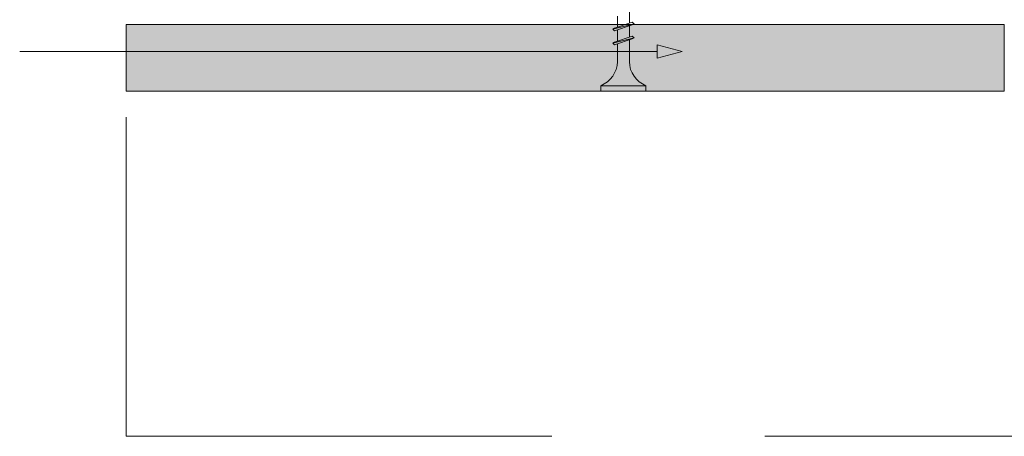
# Paper-space layout 'AD-02 DETAL MONTAŻU DRZWI' of a CAD drawing. Header units: millimetres. Extents: x 0 to 594, y 0 to 550.
# Tile 71 of 99: x 94 to 131, y 457 to 473. Entities that reach past the tile are written whole.
import ezdxf
from ezdxf.xclip import XClip

# ---------------------------------------------------------------- set-up
doc = ezdxf.new("R2010")
doc.units = ezdxf.units.MM
doc.header["$MEASUREMENT"] = 0
doc.header["$XCLIPFRAME"] = 0
doc.linetypes.add('przerywama detal', pattern=[120, 80, -40])
doc.layers.add('A_stolarka', color=7, linetype='Continuous')
for name, color, linetype, lineweight, true_color in [('A_stolarka_Nr_pióra__10', 7, 'Continuous', 13, 0x4b4b4b), ('A_stolarka_Nr_pióra__170', 7, 'Continuous', 5, 0x1c1c1c), ('A_stolarka_Nr_pióra__4', 7, 'Continuous', 18, 0x4b4b4b), ('A_stolarka_Nr_pióra__7', 7, 'Continuous', 18, 0x171717)]:
    doc.layers.add(name, color=color, linetype=linetype, lineweight=lineweight, true_color=true_color)
doc.layers.add('A_stolarka_Nr_pióra__2', color=8, linetype='Continuous', lineweight=13)

# ---------------------------------------------------------------- blocks, each defined once
blk = doc.blocks.new('Rysunek_1_1', base_point=(-46422.798, -26825.258))
at = {"layer": 'A_stolarka', "linetype": 'Continuous', "lineweight": 0, "true_color": 0x4b4b4b}
h = blk.add_hatch(dxfattribs=at)
h.set_pattern_fill('plaster_0001', color=251, style=0, pattern_type=2)
h.set_pattern_definition([(0, (-46422.7975, -26825.25806), (0, 0.3519527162), [0, -0.2031999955]), (0, (-46422.6959, -26825.08208), (0, 0.3519527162), [0, -0.2031999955])])
h.paths.add_polyline_path([(97.585, 472.571), (97.585, 470.071), (130.586, 470.071), (130.586, 472.571)])
at = {"layer": 'A_stolarka_Nr_pióra__10', "color": 251, "linetype": 'przerywama detal', "lineweight": 13, "ltscale": 0.2, "true_color": 0x4b4b4b}
for p, q in [((97.585, 517.094), (97.585, 457.094)), ((97.585, 457.094), (177.585, 457.094))]:
    blk.add_line(p, q, dxfattribs=at)
at = {"layer": 'A_stolarka_Nr_pióra__170', "color": 250, "linetype": 'Continuous', "lineweight": 5, "ltscale": 0.2, "true_color": 0x1c1c1c}
for p, q in [((112.957, 471.551), (93.585, 471.551)), ((117.545, 471.551), (112.957, 471.551))]:
    blk.add_line(p, q, dxfattribs=at)
at = {"layer": 'A_stolarka_Nr_pióra__2', "color": 8, "linetype": 'Continuous', "lineweight": 13, "ltscale": 0.2}
for p, q in [((116.499, 473.037), (116.499, 472.617)), ((115.874, 472.391), (116.674, 472.591)), ((115.937, 472.428), (116.611, 472.654)), ((116.049, 472.465), (116.049, 472.886)), ((116.674, 472.591), (116.611, 472.654)), ((116.674, 472.591), (116.611, 472.555)), ((115.874, 472.391), (115.937, 472.428)), ((115.874, 472.391), (115.937, 472.328)), ((115.937, 472.328), (116.611, 472.555)), ((116.049, 471.945), (116.049, 472.366)), ((116.499, 472.517), (116.499, 472.097)), ((115.874, 471.871), (116.674, 472.071)), ((115.874, 471.871), (115.937, 471.908)), ((115.874, 471.871), (115.937, 471.808)), ((115.937, 471.908), (116.611, 472.134)), ((115.937, 471.808), (116.611, 472.035)), ((116.049, 471.171), (116.049, 471.846)), ((116.499, 471.997), (116.499, 471.171)), ((116.674, 472.071), (116.611, 472.134)), ((116.674, 472.071), (116.611, 472.035)), ((115.424, 470.271), (117.124, 470.271)), ((115.424, 470.071), (115.424, 470.271)), ((115.424, 470.071), (117.124, 470.071)), ((117.124, 470.071), (117.124, 470.271))]:
    blk.add_line(p, q, dxfattribs=at)
for centre, start, end in [((115.066, 471.188), 291.3837, 359.0609), ((117.483, 471.188), 180.9392, 248.6164)]:
    blk.add_arc(centre, 0.984, start, end, dxfattribs=at)
at = {"layer": 'A_stolarka_Nr_pióra__4', "color": 251, "linetype": 'Continuous', "lineweight": 18, "ltscale": 0.2, "true_color": 0x4b4b4b, "flags": 128}
blk.add_lwpolyline([(97.585, 472.571), (97.585, 470.071), (130.586, 470.071), (130.586, 472.571)], close=True, dxfattribs=at)
at = {"layer": 'A_stolarka_Nr_pióra__7', "color": 250, "linetype": 'Continuous', "lineweight": 18, "ltscale": 0.2, "true_color": 0x171717}
for p, q in [((117.545, 471.301), (117.545, 471.801)), ((118.478, 471.551), (117.545, 471.801)), ((118.478, 471.551), (117.545, 471.301))]:
    blk.add_line(p, q, dxfattribs=at)

psp = doc.layouts.new('AD-02 DETAL MONTAŻU DRZWI')

# ---------------------------------------------------------------- block references
at = {"color": 37, "linetype": 'Continuous', "lineweight": 5, "true_color": 0x656532}
ref = psp.add_blockref('Rysunek_1_1', (-46422.798, -26825.258), dxfattribs=at)
XClip(ref).set_block_clipping_path([(39.90003743, 274.842170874), (528.4304887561, 524.007291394)])

doc.saveas('drawing.dxf')
